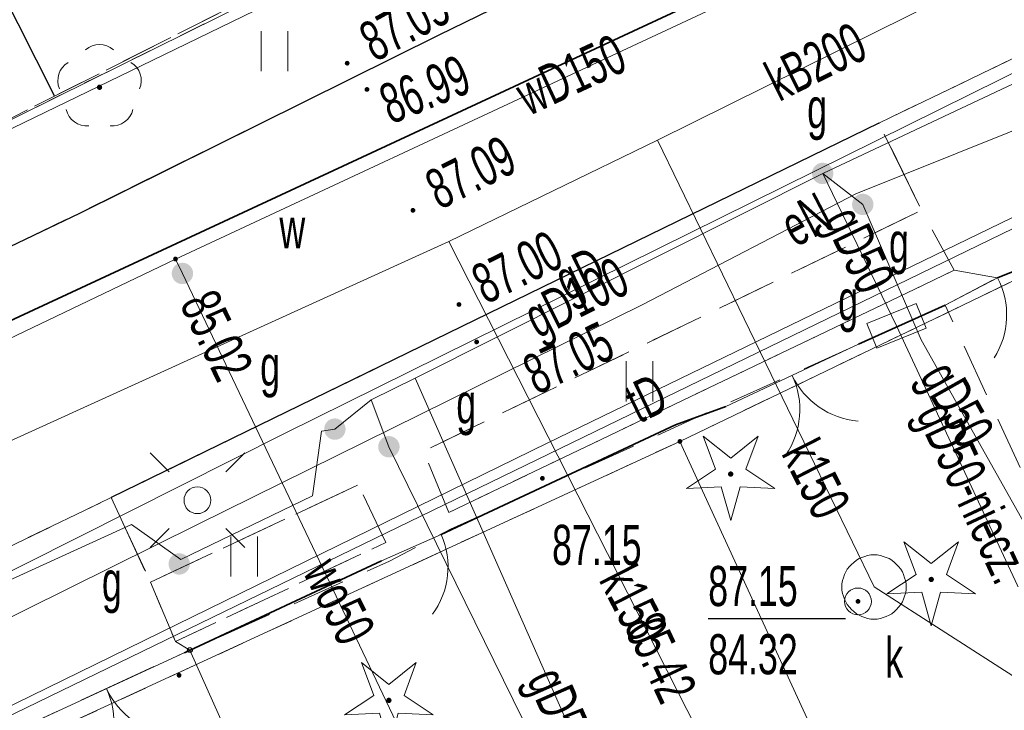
# Model space of a CAD drawing. Header units: metres. Extents: x 7504240 to 7504745, y 5782869 to 5783359.
# Tile 55 of 93: x 7504521 to 7504540, y 5783004 to 5783017. Entities that reach past the tile are written whole.
import ezdxf
from ezdxf.enums import TextEntityAlignment as Align

# ---------------------------------------------------------------- set-up
doc = ezdxf.new("R2010")
doc.units = ezdxf.units.M
doc.header["$MEASUREMENT"] = 0
for name, pattern in [('1.0_0.5', [1.5, 1, -0.5]), ('1.5_0.5', [2, 1.5, -0.5]), ('219-500', [0]), ('egug-500', [1, 0.5, -0.5]), ('l219_500', [0]), ('l32_500', [0]), ('otob_500', [0]), ('otof_500', [0]), ('sutp_500', [0])]:
    doc.linetypes.add(name, pattern=pattern)
doc.layers.get('0').update_dxf_attribs({"color": 2, "linetype": 'CONTINUOUS', "lineweight": 5})
for name, color, linetype in [('000 Inne (niezydentyfikowane)', 7, 'CONTINUOUS'), ('203-punkt graniczny', 7, 'CONTINUOUS'), ('216-obręb ewidencyjny', 7, 'CONTINUOUS'), ('218-kontur użytku gruntowego', 7, 'CONTINUOUS'), ('219-działka ewidencyjna', 7, 'CONTINUOUS'), ('brama', 7, 'CONTINUOUS'), ('chodnik', 7, 'CONTINUOUS'), ('drzewo iglaste', 7, 'CONTINUOUS'), ('drzewo liściaste', 7, 'CONTINUOUS'), ('furtka', 7, 'CONTINUOUS'), ('jezdnia', 7, 'CONTINUOUS'), ('komora podziemna', 7, 'CONTINUOUS'), ('krawężnik', 7, 'CONTINUOUS'), ('latarnia', 7, 'CONTINUOUS'), ('ogrodzenie trwałe', 7, 'CONTINUOUS'), ('pikieta sztuczna', 7, 'CONTINUOUS'), ('pikieta sztuczna-Atr2', 7, 'CONTINUOUS'), ('przewód elektroenergetyczny podziemny', 7, 'CONTINUOUS'), ('przewód elektroenergetyczny podziemny-Atr1', 7, 'CONTINUOUS'), ('przewód gazowy', 7, 'CONTINUOUS'), ('przewód gazowy-Atr1', 7, 'CONTINUOUS'), ('przewód kanalizacyjny', 7, 'CONTINUOUS'), ('przewód kanalizacyjny-Atr1', 7, 'CONTINUOUS'), ('przewód telekomunikacyjny napowietrzny', 7, 'CONTINUOUS'), ('przewód telekomunikacyjny podziemny', 7, 'CONTINUOUS'), ('przewód telekomunikacyjny podziemny-Atr1', 7, 'CONTINUOUS'), ('przewód wodociągowy', 7, 'CONTINUOUS'), ('przewód wodociągowy-Atr1', 7, 'CONTINUOUS'), ('Punkt budynku', 7, 'CONTINUOUS'), ('rzędna', 7, 'CONTINUOUS'), ('rzędna-Atr2', 7, 'CONTINUOUS'), ('rzędna-Atr3', 7, 'CONTINUOUS'), ('skarpa nieumocniona', 7, 'CONTINUOUS'), ('szafa gazowa lub kontener', 7, 'CONTINUOUS'), ('szafa gazowa lub kontener-Atr17', 7, 'CONTINUOUS'), ('trawnik', 7, 'CONTINUOUS'), ('wjazd do podziemia', 7, 'CONTINUOUS'), ('właz do komory lub kanału - okrągły', 7, 'CONTINUOUS'), ('właz do komory lub kanału - okrągły-Atr17', 7, 'CONTINUOUS'), ('zasuwa lub zawór', 7, 'CONTINUOUS'), ('zasuwa lub zawór-Atr17', 7, 'CONTINUOUS')]:
    doc.layers.add(name, color=color, linetype=linetype)
doc.styles.get("Standard").update_dxf_attribs({"font": 'Working1250', "width": 0.75})
doc.linetypes.add('902-500', pattern='A,3.75,0,[1,ksztalty.shx,S=0.5,R=0,X=0,Y=0],3.75', length=7.5)

# ---------------------------------------------------------------- blocks, each defined once
blk = doc.blocks.new('OP021')
at = {"linetype": 'Continuous', "lineweight": 13}
h = blk.add_hatch(color=0, dxfattribs=at)
edge = h.paths.add_edge_path()
edge.add_arc((0, 0), 0.05, 0, 360)
at = {"color": 0, "linetype": 'Continuous', "lineweight": 13}
for centre, start, end in [((0, 0.4), 49.272, 130.728), ((-0.38, 0.124), 121.308, 202.548), ((0.38, 0.124), 337.452, 58.692), ((-0.235, -0.324), 193.221, 274.871), ((0.235, -0.324), 265.129, 346.779)]:
    blk.add_arc(centre, 0.4, start, end, dxfattribs=at)
blk = doc.blocks.new('PW01')
at = {"linetype": 'Continuous', "lineweight": 13}
h = blk.add_hatch(color=0, dxfattribs=at)
edge = h.paths.add_edge_path()
edge.add_arc((0, 0), 0.045, 0, 360)
blk = doc.blocks.new('US25')
at = {"linetype": 'Continuous', "lineweight": 0}
h = blk.add_hatch(color=0, dxfattribs=at)
edge = h.paths.add_edge_path()
edge.add_arc((0, 0), 0.2, 0, 360)
blk = doc.blocks.new('SM01')
at = {"color": 0, "linetype": 'Continuous', "lineweight": 13}
for p, q in [((-0.53, 0.531), (-0.883, 0.884)), ((0.531, 0.531), (0.884, 0.884)), ((-0.53, -0.53), (-0.883, -0.883)), ((0.531, -0.53), (0.884, -0.883))]:
    blk.add_line(p, q, dxfattribs=at)
blk.add_circle((0, 0), 0.25, dxfattribs=at)
blk = doc.blocks.new('OP011')
at = {"linetype": 'Continuous', "lineweight": 13}
h = blk.add_hatch(color=0, dxfattribs=at)
edge = h.paths.add_edge_path()
edge.add_arc((0, 0), 0.05, 0, 360)
at = {"color": 0, "linetype": 'Continuous', "lineweight": 13}
for p, q in [((-0.283, 0.093), (-0.512, 0.706)), ((-0.512, 0.706), (0, 0.299)), ((0, 0.299), (0.512, 0.706)), ((0.512, 0.706), (0.283, 0.093)), ((-0.828, -0.268), (-0.283, 0.093)), ((0.283, 0.093), (0.828, -0.268)), ((-0.175, -0.24), (-0.828, -0.268)), ((0, -0.87), (-0.175, -0.24)), ((0.175, -0.24), (0, -0.87)), ((0.828, -0.268), (0.175, -0.24))]:
    blk.add_line(p, q, dxfattribs=at)
blk = doc.blocks.new('US22')
at = {"color": 0, "linetype": 'Continuous', "lineweight": 13}
blk.add_circle((0, 0), 0.25, dxfattribs=at)
blk = doc.blocks.new('US20')
at = {"color": 0, "linetype": 'Continuous', "lineweight": 13}
for p, q in [((-0.5, -0.25), (-0.5, 0.25)), ((-0.5, 0.25), (0.5, 0.25)), ((0.5, -0.25), (0.5, 0.25)), ((-0.5, -0.25), (0.5, -0.25))]:
    blk.add_line(p, q, dxfattribs=at)
blk = doc.blocks.new('OK02')
at = {"color": 0, "linetype": 'Continuous', "lineweight": 0}
for centre, start, end in [((-1.5, 0), 0, 60), ((1.5, 0), 120, 180)]:
    blk.add_arc(centre, 1.5, start, end, dxfattribs=at)
blk = doc.blocks.new('OK04')
at = {"color": 0, "linetype": 'Continuous', "lineweight": 0}
blk.add_arc((1.5, 0.001), 1.5, 120, 180, dxfattribs=at)
blk = doc.blocks.new('TU04')
at = {"color": 0, "linetype": 'Continuous', "lineweight": 13}
for p, q in [((0, 0), (0, 0.75)), ((0.5, 0), (0.5, 0.75))]:
    blk.add_line(p, q, dxfattribs=at)
blk = doc.blocks.new('203')
at = {"linetype": 'Continuous', "lineweight": 0}
h = blk.add_hatch(color=0, dxfattribs=at)
edge = h.paths.add_edge_path()
edge.add_arc((0, 0), 0.045, 0, 360)
blk = doc.blocks.new('PUNKTBUD')
at = {"color": 0}
blk.add_circle((0, 0), 0.045, dxfattribs=at)
blk = doc.blocks.new('PW02')
at = {"linetype": 'Continuous', "lineweight": 13}
h = blk.add_hatch(color=0, dxfattribs=at)
edge = h.paths.add_edge_path()
edge.add_arc((0, 0), 0.045, 0, 360)

msp = doc.modelspace()

# ---------------------------------------------------------------- linework, layer by layer
at = {"layer": '000 Inne (niezydentyfikowane)', "color": 7, "linetype": 'Continuous', "lineweight": 25, "flags": 128}
msp.add_lwpolyline([(7504522.07, 5783015.54), (7504517.65, 5783024.29)], dxfattribs=at)
at = {"layer": '216-obręb ewidencyjny', "color": 7, "linetype": 'l32_500', "lineweight": 35, "flags": 128}
msp.add_lwpolyline([(7504628.61, 5783061.26), (7504478.44, 5782991.44)], dxfattribs=at)
at = {"layer": '218-kontur użytku gruntowego', "color": 3, "linetype": 'egug-500', "lineweight": 18, "flags": 128}
for points in [[(7504478.44, 5782991.44), (7504628.61, 5783061.26)], [(7504519.04, 5783014), (7504567.29, 5783037.88)], [(7504546.22, 5783015.08), (7504533.76, 5783009.08)], [(7504533.76, 5783009.08), (7504521.56, 5783003.45)]]:
    msp.add_lwpolyline(points, dxfattribs=at)
at = {"layer": '219-działka ewidencyjna', "color": 7, "linetype": 'l219_500', "lineweight": 18, "flags": 128}
msp.add_lwpolyline([(7504628.61, 5783061.26), (7504478.44, 5782991.44)], dxfattribs=at)
at = {"layer": '219-działka ewidencyjna', "color": 7, "linetype": '219-500', "lineweight": 18, "flags": 128}
for points in [[(7504628.61, 5783061.26), (7504478.44, 5782991.44)], [(7504519.04, 5783014), (7504567.29, 5783037.88)], [(7504533.76, 5783009.08), (7504546.22, 5783015.08)], [(7504521.56, 5783003.45), (7504533.76, 5783009.08)], [(7504544.97, 5782984.69), (7504533.76, 5783009.08)]]:
    msp.add_lwpolyline(points, dxfattribs=at)
at = {"layer": 'brama', "color": 7, "linetype": 'otob_500', "lineweight": 18, "flags": 128}
for points in [[(7504537.1, 5783010.9), (7504534.62, 5783009.73)], [(7504524.6, 5783005.18), (7504521.48, 5783003.74)]]:
    msp.add_lwpolyline(points, dxfattribs=at)
at = {"layer": 'chodnik', "color": 7, "linetype": '1.0_0.5', "lineweight": 18, "flags": 128}
for points in [[(7504539.7, 5783012.14), (7504538.72, 5783011.63), (7504537.1, 5783010.9), (7504529.47, 5783007.44), (7504528.33, 5783006.84), (7504524.6, 5783005.18), (7504524.33, 5783005.34), (7504528.26, 5783007.19), (7504527.75, 5783008.27), (7504523.86, 5783006.45), (7504523.13, 5783008.03), (7504537.48, 5783015.03), (7504538.28, 5783013.4), (7504528.97, 5783008.9), (7504529.44, 5783007.75), (7504538.89, 5783012.28)], [(7504538.72, 5783011.63), (7504539.7, 5783012.14), (7504540.5, 5783012.46), (7504541.93, 5783009.27), (7504541.65, 5783009.17), (7504540.17, 5783008.49)]]:
    msp.add_lwpolyline(points, close=True, dxfattribs=at)
at = {"layer": 'furtka', "color": 7, "linetype": 'otof_500', "lineweight": 18, "flags": 128}
for points in [[(7504539.7, 5783012.14), (7504538.72, 5783011.63)], [(7504529.3, 5783007.34), (7504528.18, 5783006.85)]]:
    msp.add_lwpolyline(points, dxfattribs=at)
at = {"layer": 'jezdnia', "color": 7, "linetype": '1.5_0.5', "lineweight": 18, "flags": 128}
for points in [[(7504258.91, 5783102.195), (7504259.32, 5783101.71), (7504260.19, 5783100.87), (7504261.03, 5783100.2), (7504262.23, 5783099.48), (7504263.58, 5783098.75), (7504271.27, 5783096.34), (7504273.07, 5783095.78), (7504273.4, 5783095.77), (7504279.31, 5783093.59), (7504279.17, 5783092.79), (7504278.85, 5783090.82), (7504278.64, 5783087.72), (7504278.81, 5783086.08), (7504282.18, 5783066.33), (7504283.44, 5783058.97), (7504284.42, 5783053.22), (7504284.91, 5783049.94), (7504285.49, 5783046.49), (7504285.84, 5783044.92), (7504286.31, 5783043.45), (7504286.85, 5783042.21), (7504287.36, 5783041.25), (7504289.58, 5783038.5), (7504293.54, 5783034.48), (7504295.7, 5783032.45), (7504300.71, 5783028.28), (7504305.95, 5783024.59), (7504308.28, 5783023.17), (7504310.62, 5783021.96), (7504313.43, 5783020.91), (7504340.95, 5783013.8), (7504343.87, 5783015), (7504366.83, 5783009.82), (7504368.46, 5783007.35), (7504380.09, 5783004.41), (7504392.58, 5783000.89), (7504409.71, 5782996.44), (7504418.79, 5782994.61), (7504427.67, 5782993.29), (7504438.12, 5782992.39), (7504446.48, 5782991.94), (7504453.86, 5782991.9), (7504457.37, 5782992.02), (7504461.74, 5782992.36), (7504466.89, 5782992.96), (7504475.17, 5782994.75), (7504481.39, 5782996.44), (7504489.89, 5782999.25), (7504498.82, 5783002.54), (7504509.98, 5783007.34), (7504522.54, 5783013.35), (7504529.26, 5783016.68), (7504538.28, 5783021.08), (7504546.06, 5783024.95), (7504563.03, 5783033.15), (7504576.07, 5783039.52), (7504582.27, 5783042.49), (7504590.59, 5783046.56), (7504598.34, 5783050.34), (7504604.14, 5783053.16), (7504612.18, 5783057.1), (7504619.41, 5783060.65), (7504623.25, 5783062.68), (7504628.55, 5783065.83), (7504632.69, 5783068.5), (7504637.19, 5783071.66), (7504640.42, 5783074.18), (7504646.93, 5783079.7), (7504651.35, 5783083.5), (7504656.24, 5783087.72), (7504659.96, 5783091.18), (7504663.58, 5783094.96), (7504668.61, 5783100.21), (7504672.24, 5783104.28), (7504673.98, 5783106.47), (7504676.16, 5783109.22), (7504677.92, 5783111.69), (7504683.21, 5783119.6), (7504692.97, 5783134.06), (7504697.28, 5783140.66), (7504703.94, 5783137.76), (7504702.01, 5783134.84), (7504700.11, 5783131.95), (7504682.52, 5783107.61), (7504681.53, 5783107.36), (7504680.83, 5783106.66), (7504679.47, 5783104.87), (7504671.52, 5783096.13), (7504667.4, 5783091.62), (7504665.49, 5783089.55), (7504663.61, 5783087.67), (7504662.46, 5783086.44), (7504660.96, 5783085.08), (7504658.9, 5783083.2), (7504656.05, 5783080.53), (7504654.45, 5783079), (7504652.94, 5783077.72), (7504651.64, 5783076.47), (7504650.36, 5783075.37), (7504648.75, 5783073.98), (7504646.46, 5783072.13), (7504645.81, 5783071.59), (7504644.26, 5783070.33), (7504641.19, 5783067.95), (7504637.74, 5783065.38), (7504634.35, 5783062.98), (7504630.46, 5783060.56), (7504628.13, 5783059.2), (7504623.19, 5783056.57), (7504609.99, 5783050.25), (7504604.6, 5783047.61), (7504591.25, 5783041.21), (7504585.49, 5783038.44), (7504574.11, 5783032.73), (7504572.98, 5783032.14), (7504571.83, 5783031.12), (7504570.86, 5783029.98), (7504570.06, 5783028.28), (7504569.86, 5783026.77), (7504569.7, 5783024.89), (7504570.78, 5783021.85), (7504573.24, 5783017.15), (7504573.89, 5783016.17), (7504582.776, 5783007.938)], [(7504577.831, 5783003.782), (7504558.98, 5783020.81), (7504558.19, 5783021.34), (7504557.01, 5783021.88), (7504555.95, 5783022.12), (7504554.68, 5783022.21), (7504552.44, 5783021.93), (7504550.87, 5783021.47), (7504550.03, 5783021.13), (7504542.66, 5783017.53), (7504537.48, 5783015.03), (7504523.13, 5783008.03), (7504517.19, 5783005.17), (7504514.08, 5783003.77), (7504502.02, 5782998.51), (7504488.87, 5782993.68), (7504484.23, 5782992.16), (7504480.8, 5782991.1), (7504476.85, 5782990.02), (7504473.94, 5782989.24), (7504470.36, 5782988.44), (7504467.43, 5782987.96), (7504464.96, 5782987.62), (7504462.36, 5782987.31), (7504458.59, 5782987.02), (7504449.03, 5782986.88), (7504442.13, 5782987.04), (7504437.74, 5782987.41), (7504430.56, 5782987.86), (7504427.73, 5782988.13), (7504424.96, 5782988.52), (7504413.65, 5782990.36), (7504405.37, 5782992.35), (7504396.6, 5782994.48), (7504380.09, 5782998.65), (7504378.7, 5782997.69), (7504375.03, 5782998.38), (7504374.88, 5783000.07), (7504368.43, 5783001.67), (7504353.45, 5783005.46), (7504353.03, 5783003.8), (7504350.27, 5783004.56), (7504350.7, 5783006.22), (7504338.73, 5783009.18), (7504327.02, 5783012.16), (7504317.39, 5783014.53), (7504311.06, 5783016.11), (7504310.08, 5783016.41), (7504309.45, 5783016.6), (7504308.89, 5783016.86), (7504307.34, 5783017.55), (7504306.48, 5783018.06), (7504305, 5783018.95), (7504300.2, 5783022.51), (7504296.41, 5783025.45), (7504290.27, 5783030.5), (7504289.3, 5783031.28), (7504288.43, 5783032.11), (7504287.13, 5783033.44), (7504286.42, 5783034.2), (7504285.74, 5783034.91), (7504285.14, 5783035.65), (7504284.47, 5783036.52), (7504283.9, 5783037.33), (7504282.84, 5783038.99), (7504282.4, 5783039.77), (7504281.96, 5783040.59), (7504281.75, 5783041.13), (7504281.47, 5783041.8), (7504281.28, 5783042.41), (7504281.2, 5783042.89), (7504280.37, 5783047.58), (7504276.97, 5783066.63), (7504274.5, 5783079.66), (7504273.59, 5783081.67), (7504272.03, 5783083.99), (7504270.85, 5783085.15), (7504269.08, 5783086.4), (7504267.35, 5783087.7), (7504266.48, 5783088.16), (7504264.89, 5783089.01), (7504263.28, 5783089.41), (7504262.39, 5783089.46), (7504261.52, 5783089.34), (7504260.42, 5783089.03), (7504259.51, 5783088.65), (7504258.89, 5783088.26), (7504258.31, 5783087.84), (7504257.46, 5783087.08), (7504256.96, 5783086.56), (7504256.52, 5783086.01), (7504256.18, 5783085.39), (7504254.9, 5783082.31), (7504255.4, 5783082.11), (7504255.2, 5783081.51), (7504254.64, 5783081.7), (7504250.768, 5783072.44)]]:
    msp.add_lwpolyline(points, dxfattribs=at)
for points in [[(7504543.13, 5783013.81), (7504540.5, 5783012.46), (7504539.7, 5783012.14), (7504538.89, 5783012.28), (7504538.28, 5783013.4), (7504537.48, 5783015.03), (7504542.66, 5783017.53), (7504543.45, 5783015.72), (7504542.15, 5783015.07), (7504542.62, 5783014.08)], [(7504523.13, 5783008.03), (7504523.86, 5783006.45), (7504524.33, 5783005.34), (7504524.6, 5783005.18), (7504521.48, 5783003.74), (7504518.85, 5783002.52), (7504518.45, 5783002.34), (7504517.89, 5783003.61), (7504517.19, 5783005.17)]]:
    msp.add_lwpolyline(points, close=True, dxfattribs=at)
at = {"layer": 'komora podziemna', "color": 34, "linetype": 'Continuous', "lineweight": 18, "flags": 128}
msp.add_lwpolyline([(7504537.99, 5783006.36), (7504537.99, 5783006.3), (7504537.98, 5783006.24), (7504537.96, 5783006.19), (7504537.94, 5783006.13), (7504537.92, 5783006.08), (7504537.89, 5783006.03), (7504537.85, 5783005.98), (7504537.81, 5783005.94), (7504537.77, 5783005.9), (7504537.72, 5783005.86), (7504537.67, 5783005.83), (7504537.62, 5783005.81), (7504537.56, 5783005.79), (7504537.51, 5783005.77), (7504537.45, 5783005.76), (7504537.39, 5783005.76), (7504537.33, 5783005.76), (7504537.27, 5783005.77), (7504537.22, 5783005.79), (7504537.16, 5783005.81), (7504537.11, 5783005.83), (7504537.06, 5783005.86), (7504537.01, 5783005.9), (7504536.97, 5783005.94), (7504536.93, 5783005.98), (7504536.89, 5783006.03), (7504536.86, 5783006.08), (7504536.84, 5783006.13), (7504536.82, 5783006.19), (7504536.8, 5783006.24), (7504536.79, 5783006.3), (7504536.79, 5783006.36), (7504536.79, 5783006.42), (7504536.8, 5783006.48), (7504536.82, 5783006.53), (7504536.84, 5783006.59), (7504536.86, 5783006.64), (7504536.89, 5783006.69), (7504536.93, 5783006.74), (7504536.97, 5783006.78), (7504537.01, 5783006.82), (7504537.06, 5783006.86), (7504537.11, 5783006.89), (7504537.16, 5783006.91), (7504537.22, 5783006.93), (7504537.27, 5783006.95), (7504537.33, 5783006.96), (7504537.39, 5783006.96), (7504537.45, 5783006.96), (7504537.51, 5783006.95), (7504537.56, 5783006.93), (7504537.62, 5783006.91), (7504537.67, 5783006.89), (7504537.72, 5783006.86), (7504537.77, 5783006.82), (7504537.81, 5783006.78), (7504537.85, 5783006.74), (7504537.89, 5783006.69), (7504537.92, 5783006.64), (7504537.94, 5783006.59), (7504537.96, 5783006.53), (7504537.98, 5783006.48), (7504537.99, 5783006.42)], close=True, dxfattribs=at)
at = {"layer": 'krawężnik', "color": 7, "linetype": 'Continuous', "lineweight": 25, "flags": 128}
for points in [[(7504466.89, 5782992.96), (7504475.17, 5782994.75), (7504481.39, 5782996.44), (7504489.89, 5782999.25), (7504498.82, 5783002.54), (7504509.98, 5783007.34), (7504522.54, 5783013.35), (7504529.26, 5783016.68), (7504538.28, 5783021.08), (7504546.06, 5783024.95), (7504563.03, 5783033.15), (7504576.07, 5783039.52), (7504582.27, 5783042.49), (7504590.59, 5783046.56), (7504598.34, 5783050.34), (7504604.14, 5783053.16), (7504612.18, 5783057.1), (7504619.41, 5783060.65), (7504623.25, 5783062.68), (7504628.55, 5783065.83)], [(7504537.48, 5783015.03), (7504523.13, 5783008.03)]]:
    msp.add_lwpolyline(points, dxfattribs=at)
at = {"layer": 'ogrodzenie trwałe', "color": 7, "linetype": '902-500', "lineweight": 35, "flags": 128}
for points in [[(7504540.5, 5783012.46), (7504539.7, 5783012.14)], [(7504538.72, 5783011.63), (7504537.1, 5783010.9)], [(7504534.62, 5783009.73), (7504533.68, 5783009.39)], [(7504533.68, 5783009.39), (7504529.3, 5783007.34)], [(7504528.18, 5783006.85), (7504524.5, 5783005.13)]]:
    msp.add_lwpolyline(points, dxfattribs=at)
at = {"layer": 'przewód elektroenergetyczny podziemny', "color": 1, "linetype": 'Continuous', "lineweight": 18, "flags": 128}
for points in [[(7504513.3, 5783011.07), (7504523.69, 5783016.1), (7504539.83, 5783023.94), (7504547.76, 5783027.71), (7504560.67, 5783034.06), (7504578.95, 5783042.96), (7504584.15, 5783045.54), (7504595.01, 5783050.7), (7504607.82, 5783056.9), (7504616.05, 5783060.96), (7504622.94, 5783064.65), (7504628.33, 5783067.92), (7504632.39, 5783070.53), (7504638.06, 5783074.86), (7504643.21, 5783078.95), (7504655.29, 5783089.21), (7504661.5, 5783095.12)], [(7504518.54, 5783001.97), (7504518.41, 5783002.19), (7504517.64, 5783003.51), (7504517.78, 5783003.93), (7504519.25, 5783004.79), (7504520.73, 5783005.54), (7504524.74, 5783007.53), (7504533.07, 5783011.64), (7504537.05, 5783013.71), (7504541.82, 5783015.62), (7504544.07, 5783016.74), (7504550.73, 5783019.93), (7504551.74, 5783020.32), (7504552.47, 5783020.1), (7504554.93, 5783018.43), (7504556.13, 5783017.51), (7504555.94, 5783017.18)]]:
    msp.add_lwpolyline(points, dxfattribs=at)
at = {"layer": 'przewód gazowy', "color": 52, "linetype": 'Continuous', "lineweight": 18, "flags": 128}
for points in [[(7504554.34, 5783023.07), (7504526.37, 5783009.23), (7504507.03, 5782999.5), (7504505.07, 5782998.82)], [(7504536.43, 5783014.09), (7504551.83, 5783021.35)], [(7504527.31, 5783009.31), (7504527.99, 5783009.86), (7504528.81, 5783010.26), (7504536.43, 5783014.09)], [(7504541.44, 5783005.35), (7504538.27, 5783010.98), (7504537.18, 5783013.51), (7504536.43, 5783014.09)], [(7504537.81, 5783011.24), (7504536.43, 5783014.09)], [(7504540.71, 5783005.02), (7504537.81, 5783011.24)], [(7504534.59, 5782996.09), (7504534.89, 5782996.5), (7504528.81, 5783010.26)], [(7504534.48, 5782996.33), (7504534.63, 5782996.67), (7504533.13, 5783000.02), (7504532.79, 5782999.89), (7504528.32, 5783008.98), (7504527.99, 5783009.86)], [(7504505.22, 5782999.18), (7504523.51, 5783007.53), (7504524.43, 5783006.87), (7504526.89, 5783008.06), (7504527.06, 5783009.27), (7504527.31, 5783009.31)]]:
    msp.add_lwpolyline(points, dxfattribs=at)
at = {"layer": 'przewód kanalizacyjny', "color": 34, "linetype": 'Continuous', "lineweight": 18, "flags": 128}
for points in [[(7504513.36, 5783005.51), (7504529.44, 5783012.82), (7504533.34, 5783014.71), (7504550.83, 5783023.38), (7504562.47, 5783028.88)], [(7504533.34, 5783014.71), (7504537.39, 5783006.36), (7504540.07, 5783004.64)], [(7504529.44, 5783012.82), (7504534.08, 5783003.7), (7504534.34, 5783003.17), (7504530.45, 5783001.03)]]:
    msp.add_lwpolyline(points, dxfattribs=at)
at = {"layer": 'przewód telekomunikacyjny napowietrzny', "color": 30, "linetype": 'sutp_500', "lineweight": 18, "flags": 128}
for points in [[(7504511.55, 5782999.25), (7504555.84, 5783020.76)], [(7504555.84, 5783020.76), (7504511.55, 5782999.25)]]:
    msp.add_lwpolyline(points, dxfattribs=at)
at = {"layer": 'przewód telekomunikacyjny podziemny', "color": 30, "linetype": 'Continuous', "lineweight": 18, "flags": 128}
msp.add_lwpolyline([(7504511.98, 5782999.6), (7504531.28, 5783009.05), (7504546.38, 5783016.37), (7504553.71, 5783019.86), (7504554.07, 5783020.39)], dxfattribs=at)
at = {"layer": 'przewód wodociągowy', "color": 5, "linetype": 'Continuous', "lineweight": 18, "flags": 128}
for points in [[(7504540.47, 5783020.02), (7504524.33, 5783012.49), (7504510.65, 5783005.94)], [(7504524.33, 5783012.49), (7504524.46, 5783012.22), (7504529.58, 5783001.48)]]:
    msp.add_lwpolyline(points, dxfattribs=at)
at = {"layer": 'rzędna-Atr2', "color": 7, "flags": 128}
msp.add_lwpolyline([(7504534.29, 5783005.77), (7504536.859, 5783005.77)], dxfattribs=at)
at = {"layer": 'skarpa nieumocniona', "color": 7, "linetype": '1.0_0.5', "lineweight": 18, "flags": 128}
msp.add_lwpolyline([(7504380.26, 5783157.29), (7504360.6, 5783143.78), (7504316.18, 5783114.33), (7504308.12, 5783108.39), (7504301.16, 5783102.47), (7504297.24, 5783098.07), (7504295, 5783094.94), (7504291.32, 5783088.62), (7504289.64, 5783082.62), (7504289, 5783074.3), (7504289.05, 5783069.88), (7504290.14, 5783061.08), (7504292.11, 5783054.55), (7504294.02, 5783050.56), (7504299.26, 5783044.09), (7504307.08, 5783036.72), (7504312.87, 5783033.06), (7504316.58, 5783031.37), (7504328.4, 5783028.9), (7504351.13, 5783023.78), (7504363.39, 5783021.3), (7504413.85, 5783010.73), (7504431.69, 5783007.41), (7504436.75, 5783006.68), (7504449.41, 5783006.34), (7504455.77, 5783006.68), (7504466.29, 5783007.91), (7504473.68, 5783009.36), (7504480.69, 5783011.01), (7504494.41, 5783014.72), (7504506.9, 5783019.28), (7504519.45, 5783025.13), (7504534.08, 5783032.16), (7504551.57, 5783040.71), (7504569.46, 5783049.26), (7504587.18, 5783058.15), (7504598.88, 5783063.95), (7504609.85, 5783070.47), (7504626.84, 5783080.04), (7504636.35, 5783086.39), (7504644.85, 5783093.82), (7504653.4, 5783101.92), (7504661.84, 5783111.43), (7504671.68, 5783124.09), (7504681.81, 5783136.8), (7504682.99, 5783139.33), (7504682.99, 5783141.47), (7504681.9, 5783149.9), (7504687.5, 5783150.11), (7504691.23, 5783148.09), (7504688.67, 5783134.36), (7504687.62, 5783131.16), (7504670.58, 5783105.9), (7504665.57, 5783099.62), (7504660.83, 5783094.45), (7504651.28, 5783086.01), (7504639.63, 5783075.99), (7504633.77, 5783072.09), (7504616.16, 5783061.81), (7504605.84, 5783056.43), (7504578.71, 5783043.4), (7504537.89, 5783023.52), (7504518.91, 5783013.94), (7504507.93, 5783008.75), (7504501.44, 5783006.01), (7504493.81, 5783003.86), (7504483.25, 5783001.26), (7504466.9, 5782996.88), (7504461.31, 5782996.25), (7504448.12, 5782995.98), (7504439.68, 5782995.93), (7504424.97, 5782996.88), (7504417.47, 5782998.08), (7504402.32, 5783001.64), (7504382.41, 5783006.37), (7504367, 5783010.06), (7504349.55, 5783014.23), (7504312.94, 5783023.2), (7504304.88, 5783028.31), (7504298.92, 5783033.22), (7504294.33, 5783037.81), (7504290.06, 5783044.03), (7504286.84, 5783049.67), (7504284.73, 5783055.27), (7504283.46, 5783061.23), (7504282.72, 5783067.77), (7504282.14, 5783078.58), (7504282.35, 5783082.9), (7504283.67, 5783088.23), (7504285.41, 5783094.35), (7504288.53, 5783099.88), (7504292.8, 5783105.26), (7504299.13, 5783111.8), (7504305.14, 5783117.18), (7504311.05, 5783121.77), (7504324.28, 5783130.74), (7504335.99, 5783138.86), (7504380.83, 5783168.62), (7504391.47, 5783175.56), (7504419.98, 5783194.78), (7504441.54, 5783209.35), (7504458.79, 5783221.06), (7504464.22, 5783218.59), (7504462.78, 5783216.55), (7504450.84, 5783204.54), (7504448.08, 5783202.3), (7504441.38, 5783197.83), (7504424.07, 5783186.48), (7504393.68, 5783166.39)], close=True, dxfattribs=at)
msp.add_lwpolyline([(7504380.26, 5783157.29), (7504360.6, 5783143.78), (7504316.18, 5783114.33), (7504308.12, 5783108.39), (7504301.16, 5783102.47), (7504297.24, 5783098.07), (7504295, 5783094.94), (7504291.32, 5783088.62), (7504289.64, 5783082.62), (7504289, 5783074.3), (7504289.05, 5783069.88), (7504290.14, 5783061.08), (7504292.11, 5783054.55), (7504294.02, 5783050.56), (7504299.26, 5783044.09), (7504307.08, 5783036.72), (7504312.87, 5783033.06), (7504316.58, 5783031.37), (7504328.4, 5783028.9), (7504351.13, 5783023.78), (7504363.39, 5783021.3), (7504413.85, 5783010.73), (7504431.69, 5783007.41), (7504436.75, 5783006.68), (7504449.41, 5783006.34), (7504455.77, 5783006.68), (7504466.29, 5783007.91), (7504473.68, 5783009.36), (7504480.69, 5783011.01), (7504494.41, 5783014.72), (7504506.9, 5783019.28), (7504519.45, 5783025.13), (7504534.08, 5783032.16), (7504551.57, 5783040.71), (7504569.46, 5783049.26), (7504587.18, 5783058.15), (7504598.88, 5783063.95), (7504609.85, 5783070.47), (7504626.84, 5783080.04), (7504636.35, 5783086.39), (7504644.85, 5783093.82), (7504653.4, 5783101.92), (7504661.84, 5783111.43), (7504671.68, 5783124.09), (7504681.81, 5783136.8), (7504682.99, 5783139.33), (7504682.99, 5783141.47), (7504681.9, 5783149.9), (7504687.5, 5783150.11), (7504691.23, 5783148.09), (7504688.67, 5783134.36), (7504687.62, 5783131.16), (7504670.58, 5783105.9), (7504665.57, 5783099.62), (7504660.83, 5783094.45), (7504651.28, 5783086.01), (7504639.63, 5783075.99), (7504633.77, 5783072.09), (7504616.16, 5783061.81), (7504605.84, 5783056.43), (7504578.71, 5783043.4), (7504537.89, 5783023.52), (7504518.91, 5783013.94), (7504507.93, 5783008.75), (7504501.44, 5783006.01), (7504493.81, 5783003.86), (7504483.25, 5783001.26), (7504466.9, 5782996.88), (7504461.31, 5782996.25), (7504448.12, 5782995.98), (7504439.68, 5782995.93), (7504424.97, 5782996.88), (7504417.47, 5782998.08), (7504402.32, 5783001.64), (7504382.41, 5783006.37), (7504367, 5783010.06), (7504349.55, 5783014.23), (7504312.94, 5783023.2), (7504304.88, 5783028.31), (7504298.92, 5783033.22), (7504294.33, 5783037.81), (7504290.06, 5783044.03), (7504286.84, 5783049.67), (7504284.73, 5783055.27), (7504283.46, 5783061.23), (7504282.72, 5783067.77), (7504282.14, 5783078.58), (7504282.35, 5783082.9), (7504283.67, 5783088.23), (7504285.41, 5783094.35), (7504288.53, 5783099.88), (7504292.8, 5783105.26), (7504299.13, 5783111.8), (7504305.14, 5783117.18), (7504311.05, 5783121.77), (7504324.28, 5783130.74), (7504335.99, 5783138.86), (7504380.83, 5783168.62), (7504391.47, 5783175.56), (7504419.98, 5783194.78), (7504441.54, 5783209.35), (7504458.79, 5783221.06), (7504464.22, 5783218.59), (7504462.78, 5783216.55), (7504450.84, 5783204.54), (7504448.08, 5783202.3), (7504441.38, 5783197.83), (7504424.07, 5783186.48), (7504393.68, 5783166.39)], close=True, dxfattribs=at)
at = {"layer": 'trawnik', "color": 7, "linetype": '1.0_0.5', "lineweight": 18, "flags": 128}
for points in [[(7504691.23, 5783148.09), (7504691.28, 5783144.62), (7504691.32, 5783141.75), (7504691.36, 5783140.72), (7504691.28, 5783139.53), (7504691.11, 5783138.41), (7504690.82, 5783137.2), (7504690.57, 5783136.02), (7504690.01, 5783134.4), (7504689.44, 5783133.21), (7504688.74, 5783131.97), (7504687.9, 5783130.63), (7504687.34, 5783129.72), (7504686.29, 5783128.22), (7504684.5, 5783125.54), (7504681.33, 5783120.88), (7504678.4, 5783116.5), (7504676.07, 5783113.08), (7504677.92, 5783111.69), (7504676.16, 5783109.22), (7504673.98, 5783106.47), (7504672.24, 5783104.28), (7504668.61, 5783100.21), (7504663.58, 5783094.96), (7504659.96, 5783091.18), (7504656.24, 5783087.72), (7504651.35, 5783083.5), (7504646.93, 5783079.7), (7504640.42, 5783074.18), (7504637.19, 5783071.66), (7504632.69, 5783068.5), (7504628.55, 5783065.83), (7504623.25, 5783062.68), (7504619.41, 5783060.65), (7504612.18, 5783057.1), (7504604.14, 5783053.16), (7504598.34, 5783050.34), (7504590.59, 5783046.56), (7504582.27, 5783042.49), (7504576.07, 5783039.52), (7504563.03, 5783033.15), (7504546.06, 5783024.95), (7504538.28, 5783021.08), (7504529.26, 5783016.68), (7504522.54, 5783013.35), (7504509.98, 5783007.34), (7504498.82, 5783002.54), (7504489.89, 5782999.25), (7504481.39, 5782996.44), (7504475.17, 5782994.75), (7504466.89, 5782992.96), (7504461.74, 5782992.36), (7504457.37, 5782992.02), (7504453.86, 5782991.9), (7504446.48, 5782991.94), (7504438.12, 5782992.39), (7504427.67, 5782993.29), (7504418.79, 5782994.61), (7504409.71, 5782996.44), (7504392.58, 5783000.89), (7504380.09, 5783004.41), (7504368.46, 5783007.35), (7504366.83, 5783009.82), (7504367, 5783010.06), (7504382.41, 5783006.37), (7504402.32, 5783001.64), (7504417.47, 5782998.08), (7504424.97, 5782996.88), (7504439.68, 5782995.93), (7504461.31, 5782996.25), (7504466.9, 5782996.88), (7504483.25, 5783001.26), (7504493.81, 5783003.86), (7504501.44, 5783006.01), (7504507.93, 5783008.75), (7504518.91, 5783013.94), (7504537.89, 5783023.52), (7504578.71, 5783043.4), (7504605.84, 5783056.43), (7504616.16, 5783061.81), (7504633.77, 5783072.09), (7504639.63, 5783075.99), (7504645.78, 5783081.28), (7504651.28, 5783086.01), (7504660.83, 5783094.45), (7504661.5, 5783095.12), (7504665.57, 5783099.62), (7504670.58, 5783105.9), (7504687.62, 5783131.16), (7504688.67, 5783134.36)], [(7504529.44, 5783007.75), (7504528.97, 5783008.9), (7504538.28, 5783013.4), (7504538.89, 5783012.28)], [(7504523.86, 5783006.45), (7504527.75, 5783008.27), (7504528.26, 5783007.19), (7504524.33, 5783005.34)]]:
    msp.add_lwpolyline(points, close=True, dxfattribs=at)
at = {"layer": 'wjazd do podziemia', "color": 7, "linetype": 'Continuous', "lineweight": 18, "flags": 128}
msp.add_lwpolyline([(7504521.48, 5783003.74), (7504523.67, 5782998.79), (7504526.82, 5783000.22), (7504524.6, 5783005.18)], close=True, dxfattribs=at)

# ---------------------------------------------------------------- block references
at = {"layer": '203-punkt graniczny', "color": 7, "linetype": 'Continuous', "lineweight": 18}
msp.add_blockref('203', (7504533.76, 5783009.08), dxfattribs=at)
at = {"layer": 'brama', "color": 7, "linetype": 'Continuous', "lineweight": 18}
for p, rotation in [((7504535.86, 5783010.315), 205.257), ((7504523.04, 5783004.46), 204.775)]:
    msp.add_blockref('OK02', p, dxfattribs=dict(at, rotation=rotation))
at = {"layer": 'drzewo iglaste', "color": 94, "linetype": 'Continuous', "lineweight": 18}
for p in [(7504534.71, 5783008.47), (7504538.46, 5783006.5), (7504528.32, 5783004.24)]:
    msp.add_blockref('OP011', p, dxfattribs=at)
at = {"layer": 'drzewo liściaste', "color": 94, "linetype": 'Continuous', "lineweight": 18}
msp.add_blockref('OP021', (7504522.91, 5783015.7), dxfattribs=at)
at = {"layer": 'furtka', "color": 7, "linetype": 'Continuous', "lineweight": 18}
for p, rotation in [((7504539.7, 5783012.14), 207.493), ((7504529.3, 5783007.34), 203.629)]:
    msp.add_blockref('OK04', p, dxfattribs=dict(at, rotation=rotation))
at = {"layer": 'latarnia', "color": 7, "linetype": 'Continuous', "lineweight": 18}
msp.add_blockref('SM01', (7504524.74, 5783007.98), dxfattribs=at)
at = {"layer": 'pikieta sztuczna', "color": 7, "linetype": 'Continuous', "lineweight": 13}
for p in [(7504527.54, 5783016.15), (7504527.91, 5783015.66), (7504528.77, 5783013.4), (7504529.63, 5783011.64), (7504529.96, 5783010.94), (7504531.19, 5783008.39)]:
    msp.add_blockref('PW01', p, dxfattribs=at)
at = {"layer": 'Punkt budynku', "color": 5, "linetype": 'Continuous', "lineweight": 18}
msp.add_blockref('PUNKTBUD', (7504524.6, 5783005.18), dxfattribs=at)
at = {"layer": 'rzędna', "color": 7, "linetype": 'Continuous', "lineweight": 18}
msp.add_blockref('PW01', (7504524.33, 5783012.49), dxfattribs=at)
at = {"layer": 'rzędna', "color": 34, "linetype": 'Continuous', "lineweight": 18}
msp.add_blockref('PW01', (7504537.09, 5783006.09), dxfattribs=at)
at = {"layer": 'szafa gazowa lub kontener', "color": 52, "linetype": 'Continuous', "lineweight": 18, "rotation": 21.951}
msp.add_blockref('US20', (7504537.81, 5783011.24), dxfattribs=at)
at = {"layer": 'trawnik', "color": 7, "linetype": 'Continuous', "lineweight": 18}
for p in [(7504525.929, 5783015.999), (7504532.754, 5783009.829), (7504532.754, 5783009.829), (7504525.362, 5783006.553)]:
    msp.add_blockref('TU04', p, dxfattribs=at)
at = {"layer": 'wjazd do podziemia', "color": 7, "linetype": 'Continuous', "lineweight": 18}
msp.add_blockref('PW02', (7504524.398, 5783004.708), dxfattribs=at)
at = {"layer": 'właz do komory lub kanału - okrągły', "color": 7, "linetype": 'Continuous', "lineweight": 18}
msp.add_blockref('US22', (7504537.09, 5783006.09), dxfattribs=at)
at = {"layer": 'zasuwa lub zawór', "color": 52, "linetype": 'Continuous', "lineweight": 18}
for p, rotation in [((7504536.43, 5783014.09), 116.818), ((7504537.18, 5783013.51), 117.114), ((7504527.31, 5783009.31), 117.114), ((7504528.32, 5783008.98), 117.114), ((7504524.4, 5783006.79), 117.114)]:
    msp.add_blockref('US25', p, dxfattribs=dict(at, rotation=rotation))
at = {"layer": 'zasuwa lub zawór', "color": 5, "linetype": 'Continuous', "lineweight": 18, "rotation": 24.962}
msp.add_blockref('US25', (7504524.46, 5783012.22), dxfattribs=at)

# ---------------------------------------------------------------- texts
at = {"layer": 'pikieta sztuczna-Atr2', "color": 7, "width": 0.667}
for s, rotation, p in [('87.05', 28.673, (7504528.059, 5783016.163)), ('86.99', 22.065, (7504528.357, 5783015.002)), ('87.09', 26.635, (7504529.268, 5783013.401)), ('87.00', 26.208, (7504530.13, 5783011.635)), ('87.05', 25.764, (7504531.085, 5783009.943))]:
    msp.add_text(s, height=0.75, rotation=rotation, dxfattribs=at).set_placement(p)
msp.add_text('87.15', height=0.75, dxfattribs=at).set_placement((7504531.371, 5783006.771))
at = {"layer": 'przewód elektroenergetyczny podziemny-Atr1', "color": 1, "width": 0.667}
msp.add_text('eN', height=0.75, rotation=27.479, dxfattribs=at).set_placement((7504536.12, 5783013.23), align=Align.MIDDLE_CENTER)
at = {"layer": 'przewód gazowy-Atr1', "color": 52, "width": 0.667}
for s, rotation, p in [('gD50', -64.163, (7504537.12, 5783012.665)), ('gD', 26.052, (7504531.89, 5783012.22)), ('gD100', 26.685, (7504531.822, 5783011.774)), ('gD50', -60.618, (7504538.947, 5783009.778)), ('gD50-niecz.', -65.003, (7504539.26, 5783008.13)), ('gD50-niecz.', -66.161, (7504531.953, 5783003.148))]:
    msp.add_text(s, height=0.75, rotation=rotation, dxfattribs=at).set_placement(p, align=Align.MIDDLE_CENTER)
at = {"layer": 'przewód kanalizacyjny-Atr1', "color": 34, "width": 0.667}
msp.add_text('kB200', height=0.75, rotation=26.368, dxfattribs=at).set_placement((7504535.45, 5783015.76), align=Align.MIDDLE_LEFT)
for rotation, p in [(296.838, (7504536.31, 5783008.38)), (-63.034, (7504532.9, 5783006.018))]:
    msp.add_text('k150', height=0.75, rotation=rotation, dxfattribs=at).set_placement(p, align=Align.MIDDLE_CENTER)
at = {"layer": 'przewód telekomunikacyjny podziemny-Atr1', "color": 30, "width": 0.667}
msp.add_text('tD', height=0.75, rotation=25.858, dxfattribs=at).set_placement((7504533.13, 5783009.89), align=Align.MIDDLE_CENTER)
at = {"layer": 'przewód wodociągowy-Atr1', "color": 5, "width": 0.667}
for s, rotation, p in [('wD150', 25.011, (7504531.719, 5783015.937)), ('wo50', 296.452, (7504527.396, 5783006.095))]:
    msp.add_text(s, height=0.75, rotation=rotation, dxfattribs=at).set_placement(p, align=Align.MIDDLE_CENTER)
at = {"layer": 'rzędna-Atr2', "color": 7, "width": 0.667}
msp.add_text('85.02', height=0.75, rotation=295.717, dxfattribs=at).set_placement((7504524.739, 5783011.815), align=Align.MIDDLE_LEFT)
at = {"layer": 'rzędna-Atr2', "color": 34, "width": 0.667}
msp.add_text('87.15', height=0.75, dxfattribs=at).set_placement((7504534.29, 5783005.777), align=Align.BOTTOM_LEFT)
msp.add_text('85.42', height=0.75, rotation=295.016, dxfattribs=at).set_placement((7504533.049, 5783005.801), align=Align.MIDDLE_LEFT)
at = {"layer": 'rzędna-Atr3', "color": 34, "width": 0.667}
msp.add_text('84.32', height=0.75, dxfattribs=at).set_placement((7504534.29, 5783004.502), align=Align.BOTTOM_LEFT)
at = {"layer": 'szafa gazowa lub kontener-Atr17', "color": 52, "width": 0.667}
msp.add_text('g', height=0.75, dxfattribs=at).set_placement((7504536.72, 5783011.72), align=Align.MIDDLE_LEFT)
at = {"layer": 'właz do komory lub kanału - okrągły-Atr17', "color": 7, "width": 0.667}
msp.add_text('k', height=0.75, dxfattribs=at).set_placement((7504537.6, 5783005.04), align=Align.MIDDLE_LEFT)
at = {"layer": 'zasuwa lub zawór-Atr17', "color": 52, "width": 0.667}
for p in [(7504536.14, 5783015.31), (7504537.67, 5783012.8), (7504525.913, 5783010.497), (7504529.58, 5783009.791), (7504522.955, 5783006.466)]:
    msp.add_text('g', height=0.75, dxfattribs=at).set_placement(p, align=Align.MIDDLE_LEFT)
at = {"layer": 'zasuwa lub zawór-Atr17', "color": 5, "width": 0.667}
msp.add_text('w', height=0.75, dxfattribs=at).set_placement((7504526.273, 5783013.064), align=Align.MIDDLE_LEFT)

doc.saveas('drawing.dxf')
